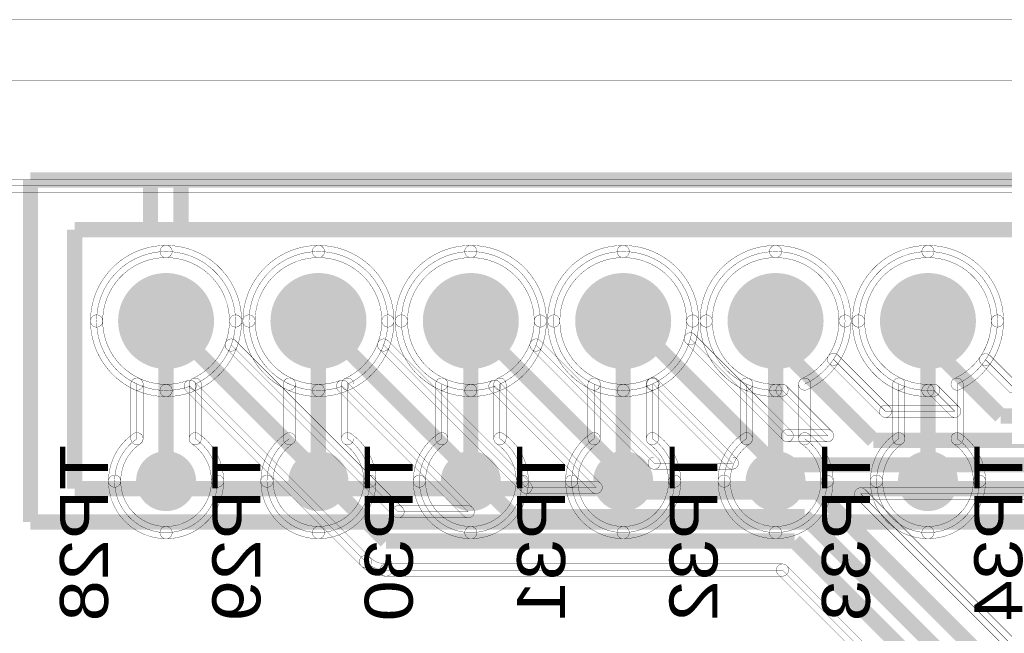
# Model space of a CAD drawing. Header units: millimetres. Extents: x -3.6 to 69.4, y -2.3 to 32.5.
# Tile 5 of 13: x 12.6 to 29, y 22.3 to 32.5. Entities that reach past the tile are written whole.
import ezdxf
from ezdxf.enums import TextEntityAlignment as Align

# ---------------------------------------------------------------- set-up
doc = ezdxf.new("R2010")
doc.units = ezdxf.units.MM
for name, color, linetype, true_color in [('Bottom Layer', 7, 'Continuous', 0x0000ff), ('Bottom Silkscreen Layer', 7, 'Continuous', 0x66cc33), ('Hole Layer', 7, 'Continuous', 0x222222), ('Top Layer', 7, 'Continuous', 0xff0000), ('Top Silkscreen Layer', 7, 'Continuous', 0xffcc00)]:
    doc.layers.add(name, color=color, linetype=linetype, true_color=true_color)
doc.styles.get("Standard").update_dxf_attribs({"font": 'arial.ttf'})

msp = doc.modelspace()

# ---------------------------------------------------------------- hatches: boundary and pattern name
at = {"layer": 'Bottom Layer'}
for points in [[(14.243, 27.492, 1), (15.843, 27.492, 1)], [(16.783, 27.492, 1), (18.383, 27.492, 1)], [(19.323, 27.492, 1), (20.923, 27.492, 1)], [(21.863, 27.492, 1), (23.463, 27.492, 1)], [(24.403, 27.492, 1), (26.003, 27.492, 1)], [(26.943, 27.492, 1), (28.543, 27.492, 1)], [(14.543, 24.823, 1), (15.543, 24.823, 1)], [(17.083, 24.823, 1), (18.083, 24.823, 1)], [(19.623, 24.823, 1), (20.623, 24.823, 1)], [(22.163, 24.823, 1), (23.163, 24.823, 1)], [(24.703, 24.823, 1), (25.703, 24.823, 1)], [(27.243, 24.823, 1), (28.243, 24.823, 1)]]:
    msp.add_hatch(color=256, dxfattribs=at).paths.add_polyline_path(points)
at = {"layer": 'Hole Layer'}
for points in [[(14.543, 27.492, 1), (15.543, 27.492, 1)], [(17.083, 27.492, 1), (18.083, 27.492, 1)], [(19.623, 27.492, 1), (20.623, 27.492, 1)], [(22.163, 27.492, 1), (23.163, 27.492, 1)], [(24.703, 27.492, 1), (25.703, 27.492, 1)], [(27.243, 27.492, 1), (28.243, 27.492, 1)]]:
    msp.add_hatch(color=256, dxfattribs=at).paths.add_polyline_path(points)
at = {"layer": 'Top Layer'}
for points in [[(14.243, 27.492, 1), (15.843, 27.492, 1)], [(16.783, 27.492, 1), (18.383, 27.492, 1)], [(19.323, 27.492, 1), (20.923, 27.492, 1)], [(21.863, 27.492, 1), (23.463, 27.492, 1)], [(24.403, 27.492, 1), (26.003, 27.492, 1)], [(26.943, 27.492, 1), (28.543, 27.492, 1)]]:
    msp.add_hatch(color=256, dxfattribs=at).paths.add_polyline_path(points)

# ---------------------------------------------------------------- linework, layer by layer
at = {"layer": 'Bottom Layer', "const_width": 0.00508}
msp.add_lwpolyline([(-2.032, 31.496), (-2.032, -1.27), (67.564, -1.27), (67.564, 31.496)], close=True, dxfattribs=at)
for points in [[(0.257, 29.642, -1), (0.257, 29.845), (64.744, 29.845, -1), (64.744, 29.642)], [(64.744, 9.357), (64.744, 0.257), (0.257, 0.257), (0.257, 9.357, 0.314172), (2, 8.142, 0.414214), (3.858, 10, 0.414214), (2, 11.858, 0.314172), (0.257, 10.643), (0.257, 19.357, 0.314172), (2, 18.142, 0.414214), (3.858, 20, 0.414214), (2, 21.858, 0.314172), (0.257, 20.643), (0.257, 29.744), (64.744, 29.744), (64.744, 20.643, 0.314172), (63, 21.858, 0.414214), (61.142, 20, 0.414214), (63, 18.142, 0.314172), (64.744, 19.357), (64.744, 10.643, 0.314172), (63, 11.858, 0.414214), (61.142, 10, 0.414214), (63, 8.142, 0.314172)], [(13.783, 27.492, -0.414214), (15.043, 28.752, -1), (15.043, 28.549, 0.414214), (13.987, 27.492, -1)], [(15.043, 28.752, -0.414214), (16.303, 27.492, -1), (16.1, 27.492, 0.414214), (15.043, 28.549, -1)], [(16.323, 27.492, -0.414214), (17.583, 28.752, -1), (17.583, 28.549, 0.414214), (16.527, 27.492, -1)], [(17.583, 28.752, -0.414214), (18.843, 27.492, -1), (18.64, 27.492, 0.414214), (17.583, 28.549, -1)], [(18.863, 27.492, -0.414214), (20.123, 28.752, -1), (20.123, 28.549, 0.414214), (19.067, 27.492, -1)], [(20.123, 28.752, -0.414214), (21.383, 27.492, -1), (21.18, 27.492, 0.414214), (20.123, 28.549, -1)], [(21.403, 27.492, -0.414214), (22.663, 28.752, -1), (22.663, 28.549, 0.414214), (21.607, 27.492, -1)], [(22.663, 28.752, -0.414214), (23.923, 27.492, -1), (23.72, 27.492, 0.414214), (22.663, 28.549, -1)], [(23.943, 27.492, -0.414214), (25.203, 28.752, -1), (25.203, 28.549, 0.414214), (24.147, 27.492, -1)], [(25.203, 28.752, -0.414214), (26.463, 27.492, -1), (26.26, 27.492, 0.414214), (25.203, 28.549, -1)], [(26.483, 27.492, -0.414214), (27.743, 28.752, -1), (27.743, 28.549, 0.414214), (26.687, 27.492, -1)], [(27.743, 28.752, -0.414214), (29.003, 27.492, -1), (28.8, 27.492, 0.414214), (27.743, 28.549, -1)], [(15.043, 23.964, 0.414214), (15.901, 24.823, 0.247355), (15.528, 25.53), (15.528, 26.44, 0.292586), (16.201, 27.492, 0.414214), (15.043, 28.65, 0.414214), (13.885, 27.492, 0.292586), (14.558, 26.44), (14.558, 25.53, 0.247355), (14.185, 24.823, 0.414214)], [(17.583, 23.964, 0.414214), (18.441, 24.823, 0.247355), (18.068, 25.53), (18.068, 26.44, 0.292586), (18.741, 27.492, 0.414214), (17.583, 28.65, 0.414214), (16.425, 27.492, 0.292586), (17.098, 26.44), (17.098, 25.53, 0.247355), (16.725, 24.823, 0.414214)], [(20.123, 23.964, 0.414214), (20.981, 24.823, 0.247355), (20.608, 25.53), (20.608, 26.44, 0.292586), (21.281, 27.492, 0.414214), (20.123, 28.65, 0.414214), (18.965, 27.492, 0.292586), (19.638, 26.44), (19.638, 25.53, 0.247355), (19.265, 24.823, 0.414214)], [(21.805, 24.823, 0.414214), (22.663, 23.964, 0.414214), (23.521, 24.823, 0.247355), (23.148, 25.53), (23.148, 26.44, 0.292586), (23.821, 27.492, 0.414214), (22.663, 28.65, 0.414214), (21.505, 27.492, 0.292586), (22.178, 26.44), (22.178, 25.53, 0.247355)], [(25.203, 23.964, 0.414214), (26.061, 24.823, 0.247355), (25.688, 25.53), (25.688, 26.44, 0.292586), (26.361, 27.492, 0.414214), (25.203, 28.65, 0.414214), (24.045, 27.492, 0.292586), (24.718, 26.44), (24.718, 25.53, 0.247355), (24.345, 24.823, 0.414214)], [(26.885, 24.823, 0.414214), (27.743, 23.964, 0.414214), (28.601, 24.823, 0.247355), (28.228, 25.53), (28.228, 26.44, 0.292586), (28.901, 27.492, 0.414214), (27.743, 28.65, 0.414214), (26.585, 27.492, 0.292586), (27.258, 26.44), (27.258, 25.53, 0.247355)], [(14.515, 26.348, -0.292586), (13.783, 27.492, -1), (13.987, 27.492, 0.292586), (14.601, 26.533, -1)], [(16.303, 27.492, -0.292586), (15.571, 26.348, -1), (15.486, 26.533, 0.292586), (16.1, 27.492, -1)], [(17.055, 26.348, -0.292586), (16.323, 27.492, -1), (16.527, 27.492, 0.292586), (17.141, 26.533, -1)], [(18.843, 27.492, -0.292586), (18.111, 26.348, -1), (18.026, 26.533, 0.292586), (18.64, 27.492, -1)], [(19.595, 26.348, -0.292586), (18.863, 27.492, -1), (19.067, 27.492, 0.292586), (19.681, 26.533, -1)], [(21.383, 27.492, -0.292586), (20.651, 26.348, -1), (20.566, 26.533, 0.292586), (21.18, 27.492, -1)], [(22.135, 26.348, -0.292586), (21.403, 27.492, -1), (21.607, 27.492, 0.292586), (22.221, 26.533, -1)], [(23.923, 27.492, -0.292586), (23.191, 26.348, -1), (23.106, 26.533, 0.292586), (23.72, 27.492, -1)], [(24.675, 26.348, -0.292586), (23.943, 27.492, -1), (24.147, 27.492, 0.292586), (24.761, 26.533, -1)], [(26.463, 27.492, -0.292586), (25.731, 26.348, -1), (25.646, 26.533, 0.292586), (26.26, 27.492, -1)], [(27.215, 26.348, -0.292586), (26.483, 27.492, -1), (26.687, 27.492, 0.292586), (27.301, 26.533, -1)], [(29.003, 27.492, -0.292586), (28.271, 26.348, -1), (28.186, 26.533, 0.292586), (28.8, 27.492, -1)], [(14.456, 26.44, -1), (14.66, 26.44), (14.66, 25.53, -1), (14.456, 25.53)], [(15.63, 25.53, -1), (15.427, 25.53), (15.427, 26.44, -1), (15.63, 26.44)], [(16.996, 26.44, -1), (17.2, 26.44), (17.2, 25.53, -1), (16.996, 25.53)], [(18.17, 25.53, -1), (17.967, 25.53), (17.967, 26.44, -1), (18.17, 26.44)], [(19.536, 26.44, -1), (19.74, 26.44), (19.74, 25.53, -1), (19.536, 25.53)], [(20.71, 25.53, -1), (20.507, 25.53), (20.507, 26.44, -1), (20.71, 26.44)], [(22.076, 26.44, -1), (22.28, 26.44), (22.28, 25.53, -1), (22.076, 25.53)], [(23.25, 25.53, -1), (23.047, 25.53), (23.047, 26.44, -1), (23.25, 26.44)], [(24.616, 26.44, -1), (24.82, 26.44), (24.82, 25.53, -1), (24.616, 25.53)], [(25.79, 25.53, -1), (25.587, 25.53), (25.587, 26.44, -1), (25.79, 26.44)], [(27.156, 26.44, -1), (27.36, 26.44), (27.36, 25.53, -1), (27.156, 25.53)], [(28.33, 25.53, -1), (28.127, 25.53), (28.127, 26.44, -1), (28.33, 26.44)], [(14.083, 24.823, -0.247355), (14.501, 25.614, -1), (14.615, 25.447, 0.247355), (14.287, 24.823, -1)], [(15.586, 25.614, -0.247355), (16.003, 24.823, -1), (15.8, 24.823, 0.247355), (15.471, 25.447, -1)], [(16.623, 24.823, -0.247355), (17.041, 25.614, -1), (17.155, 25.447, 0.247355), (16.827, 24.823, -1)], [(18.126, 25.614, -0.247355), (18.543, 24.823, -1), (18.34, 24.823, 0.247355), (18.011, 25.447, -1)], [(19.163, 24.823, -0.247355), (19.581, 25.614, -1), (19.695, 25.447, 0.247355), (19.367, 24.823, -1)], [(20.666, 25.614, -0.247355), (21.083, 24.823, -1), (20.88, 24.823, 0.247355), (20.551, 25.447, -1)], [(21.703, 24.823, -0.247355), (22.121, 25.614, -1), (22.235, 25.447, 0.247355), (21.907, 24.823, -1)], [(23.206, 25.614, -0.247355), (23.623, 24.823, -1), (23.42, 24.823, 0.247355), (23.091, 25.447, -1)], [(24.243, 24.823, -0.247355), (24.661, 25.614, -1), (24.775, 25.447, 0.247355), (24.447, 24.823, -1)], [(25.746, 25.614, -0.247355), (26.163, 24.823, -1), (25.96, 24.823, 0.247355), (25.631, 25.447, -1)], [(26.783, 24.823, -0.247355), (27.201, 25.614, -1), (27.315, 25.447, 0.247355), (26.987, 24.823, -1)], [(28.286, 25.614, -0.247355), (28.703, 24.823, -1), (28.5, 24.823, 0.247355), (28.171, 25.447, -1)], [(15.043, 23.863, -0.414214), (14.083, 24.823, -1), (14.287, 24.823, 0.414214), (15.043, 24.066, -1)], [(16.003, 24.823, -0.414214), (15.043, 23.863, -1), (15.043, 24.066, 0.414214), (15.8, 24.823, -1)], [(17.583, 23.863, -0.414214), (16.623, 24.823, -1), (16.827, 24.823, 0.414214), (17.583, 24.066, -1)], [(18.543, 24.823, -0.414214), (17.583, 23.863, -1), (17.583, 24.066, 0.414214), (18.34, 24.823, -1)], [(20.123, 23.863, -0.414214), (19.163, 24.823, -1), (19.367, 24.823, 0.414214), (20.123, 24.066, -1)], [(21.083, 24.823, -0.414214), (20.123, 23.863, -1), (20.123, 24.066, 0.414214), (20.88, 24.823, -1)], [(22.663, 23.863, -0.414214), (21.703, 24.823, -1), (21.907, 24.823, 0.414214), (22.663, 24.066, -1)], [(23.623, 24.823, -0.414214), (22.663, 23.863, -1), (22.663, 24.066, 0.414214), (23.42, 24.823, -1)], [(25.203, 23.863, -0.414214), (24.243, 24.823, -1), (24.447, 24.823, 0.414214), (25.203, 24.066, -1)], [(26.163, 24.823, -0.414214), (25.203, 23.863, -1), (25.203, 24.066, 0.414214), (25.96, 24.823, -1)], [(27.743, 23.863, -0.414214), (26.783, 24.823, -1), (26.987, 24.823, 0.414214), (27.743, 24.066, -1)], [(28.703, 24.823, -0.414214), (27.743, 23.863, -1), (27.743, 24.066, 0.414214), (28.5, 24.823, -1)]]:
    msp.add_lwpolyline(points, format="xyb", close=True, dxfattribs=at)
at = {"layer": 'Bottom Layer', "const_width": 0.254}
for points in [[(15.043, 27.492), (15.043, 24.823)], [(17.583, 27.492), (17.583, 24.823)], [(20.123, 27.492), (20.123, 24.823)], [(22.663, 27.492), (22.663, 24.823)], [(25.203, 27.492), (25.203, 24.823)], [(27.743, 27.492), (27.743, 24.823)]]:
    msp.add_lwpolyline(points, dxfattribs=at)
at = {"layer": 'Top Layer', "const_width": 0.00508}
msp.add_lwpolyline([(-3.556, 32.512), (-3.556, -2.286), (68.58, -2.286), (68.58, 32.512)], close=True, dxfattribs=at)
for points in [[(0.257, 29.642, -1), (0.257, 29.845), (64.744, 29.845, -1), (64.744, 29.642)], [(13.783, 27.492, -0.414214), (15.043, 28.752, -1), (15.043, 28.549, 0.414214), (13.987, 27.492, -1)], [(15.043, 28.752, -0.414214), (16.303, 27.492, -1), (16.1, 27.492, 0.414214), (15.043, 28.549, -1)], [(16.323, 27.492, -0.414214), (17.583, 28.752, -1), (17.583, 28.549, 0.414214), (16.527, 27.492, -1)], [(17.583, 28.752, -0.414214), (18.843, 27.492, -1), (18.64, 27.492, 0.414214), (17.583, 28.549, -1)], [(18.863, 27.492, -0.414214), (20.123, 28.752, -1), (20.123, 28.549, 0.414214), (19.067, 27.492, -1)], [(20.123, 28.752, -0.414214), (21.383, 27.492, -1), (21.18, 27.492, 0.414214), (20.123, 28.549, -1)], [(21.403, 27.492, -0.414214), (22.663, 28.752, -1), (22.663, 28.549, 0.414214), (21.607, 27.492, -1)], [(22.663, 28.752, -0.414214), (23.923, 27.492, -1), (23.72, 27.492, 0.414214), (22.663, 28.549, -1)], [(23.943, 27.492, -0.414214), (25.203, 28.752, -1), (25.203, 28.549, 0.414214), (24.147, 27.492, -1)], [(25.203, 28.752, -0.414214), (26.463, 27.492, -1), (26.26, 27.492, 0.414214), (25.203, 28.549, -1)], [(26.483, 27.492, -0.414214), (27.743, 28.752, -1), (27.743, 28.549, 0.414214), (26.687, 27.492, -1)], [(27.743, 28.752, -0.414214), (29.003, 27.492, -1), (28.8, 27.492, 0.414214), (27.743, 28.549, -1)], [(15.043, 26.232, -0.414214), (13.783, 27.492, -1), (13.987, 27.492, 0.414214), (15.043, 26.436, -1)], [(16.303, 27.492, -0.088522), (16.225, 27.056, -1), (16.034, 27.127, 0.088522), (16.1, 27.492, -1)], [(17.583, 26.232, -0.414214), (16.323, 27.492, -1), (16.527, 27.492, 0.414214), (17.583, 26.436, -1)], [(18.843, 27.492, -0.088522), (18.765, 27.056, -1), (18.574, 27.127, 0.088522), (18.64, 27.492, -1)], [(20.123, 26.232, -0.414214), (18.863, 27.492, -1), (19.067, 27.492, 0.414214), (20.123, 26.436, -1)], [(21.383, 27.492, -0.088522), (21.305, 27.056, -1), (21.114, 27.127, 0.088522), (21.18, 27.492, -1)], [(22.663, 26.232, -0.414214), (21.403, 27.492, -1), (21.607, 27.492, 0.414214), (22.663, 26.436, -1)], [(23.923, 27.492, -0.064838), (23.881, 27.17, -1), (23.684, 27.222, 0.064838), (23.72, 27.492, -1)], [(25.203, 26.232, -0.414214), (23.943, 27.492, -1), (24.147, 27.492, 0.414214), (25.203, 26.436, -1)], [(26.463, 27.492, -0.147168), (26.254, 26.797, -1), (26.084, 26.909, 0.147168), (26.26, 27.492, -1)], [(27.743, 26.232, -0.414214), (26.483, 27.492, -1), (26.687, 27.492, 0.414214), (27.743, 26.436, -1)], [(29.003, 27.492, -0.149067), (28.789, 26.789, -1), (28.62, 26.903, 0.149067), (28.8, 27.492, -1)], [(23.711, 27.124, -1), (23.855, 27.267), (25.47, 25.652, -1), (25.326, 25.509)], [(16.058, 27.02, -1), (16.202, 27.163), (18.983, 24.382, -1), (18.839, 24.239)], [(18.598, 27.02, -1), (18.742, 27.163), (21.116, 24.789, -1), (20.973, 24.645)], [(21.138, 27.02, -1), (21.282, 27.163), (23.25, 25.195, -1), (23.106, 25.051)], [(26.097, 26.781, -1), (26.241, 26.925), (27.107, 26.059, -1), (26.964, 25.915)], [(28.632, 26.774, -1), (28.776, 26.918), (29.229, 26.465, -1), (29.085, 26.321)], [(15.479, 26.31, -0.088522), (15.043, 26.232, -1), (15.043, 26.436, 0.088522), (15.409, 26.501, -1)], [(15.372, 26.334, -1), (15.516, 26.477), (18.439, 23.554, -1), (18.295, 23.41)], [(18.019, 26.31, -0.088522), (17.583, 26.232, -1), (17.583, 26.436, 0.088522), (17.949, 26.501, -1)], [(17.912, 26.334, -1), (18.056, 26.477), (20.151, 24.382, -1), (20.007, 24.239)], [(20.559, 26.31, -0.088522), (20.123, 26.232, -1), (20.123, 26.436, 0.088522), (20.489, 26.501, -1)], [(20.452, 26.334, -1), (20.596, 26.477), (22.284, 24.789, -1), (22.141, 24.645)], [(23.204, 26.354, -0.111311), (22.663, 26.232, -1), (22.663, 26.436, 0.111311), (23.116, 26.538, -1)], [(23.088, 26.374, -1), (23.232, 26.518), (24.555, 25.195, -1), (24.411, 25.051)], [(25.32, 26.238, -0.023309), (25.203, 26.232, -1), (25.203, 26.436, 0.023309), (25.302, 26.44, -1)], [(25.239, 26.267, -1), (25.383, 26.411), (26.141, 25.652, -1), (25.998, 25.509)], [(27.848, 26.237, -0.02093), (27.743, 26.232, -1), (27.743, 26.436, 0.02093), (27.831, 26.439, -1)], [(27.768, 26.266, -1), (27.912, 26.41), (28.263, 26.059, -1), (28.119, 25.915)], [(27.035, 25.885, -1), (27.035, 26.088), (28.191, 26.088, -1), (28.191, 25.885)], [(25.398, 25.479, -1), (25.398, 25.682), (26.07, 25.682, -1), (26.07, 25.479)], [(23.178, 25.022, -1), (23.178, 25.225), (24.483, 25.225, -1), (24.483, 25.022)], [(21.045, 24.615, -1), (21.045, 24.818), (22.212, 24.818, -1), (22.212, 24.615)], [(26.55, 24.538, -1), (26.694, 24.682), (33.061, 18.315, -1), (32.917, 18.171)], [(26.622, 24.509, -1), (26.622, 24.712), (32.72, 24.712, -1), (32.72, 24.509)], [(18.911, 24.209, -1), (18.911, 24.412), (20.079, 24.412, -1), (20.079, 24.209)], [(18.295, 23.41, -1), (18.439, 23.554), (18.439, 23.554, -1), (18.295, 23.41)], [(18.71, 23.239, -0.198912), (18.295, 23.41, -1), (18.439, 23.554, 0.198912), (18.71, 23.442, -1)], [(18.71, 23.239, -1), (18.71, 23.442), (18.71, 23.442, -1), (18.71, 23.239)], [(18.71, 23.239, -1), (18.71, 23.442), (25.318, 23.442, -1), (25.318, 23.239)], [(25.246, 23.268, -1), (25.39, 23.412), (28.978, 19.823, -1), (28.835, 19.68)]]:
    msp.add_lwpolyline(points, format="xyb", close=True, dxfattribs=at)
at = {"layer": 'Top Layer'}
for points, const_width in [([(0.257, 29.744), (64.744, 29.744)], 0.00508), ([(15.043, 27.492), (18.71, 23.825)], 0.254), ([(17.583, 27.492), (20.844, 24.232)], 0.254), ([(20.123, 27.492), (22.977, 24.638)], 0.254), ([(22.8, 27.492), (22.663, 27.492)], 0.254), ([(25.197, 25.095), (22.8, 27.492)], 0.254), ([(25.203, 27.133), (25.203, 27.492)], 0.254), ([(27.743, 27.121), (27.743, 27.492)], 0.254), ([(26.834, 25.502), (25.203, 27.133)], 0.254), ([(28.956, 25.908), (27.743, 27.121)], 0.254), ([(33.258, 25.908), (28.956, 25.908)], 0.254), ([(33.089, 25.502), (26.834, 25.502)], 0.254), ([(32.921, 25.095), (25.197, 25.095)], 0.254), ([(22.977, 24.638), (25.908, 24.638)], 0.254), ([(25.908, 24.638), (32.796, 17.75)], 0.254), ([(32.989, 18.243), (26.622, 24.61), (32.72, 24.61)], 0.00508), ([(20.844, 24.232), (25.687, 24.232)], 0.254), ([(25.687, 24.232), (32.669, 17.25)], 0.254), ([(18.71, 23.825), (25.519, 23.825)], 0.254), ([(25.519, 23.825), (32.594, 16.75)], 0.254)]:
    msp.add_lwpolyline(points, dxfattribs=dict(at, const_width=const_width))
at = {"layer": 'Top Layer', "const_width": 0.00508}
msp.add_lwpolyline([(29.157, 26.393), (28.704, 26.846, 0.149067), (28.901, 27.492, 0.414214), (27.743, 28.65, 0.414214), (26.585, 27.492, 0.414214), (27.743, 26.334, 0.02093), (27.84, 26.338), (28.191, 25.987), (27.035, 25.987), (26.169, 26.853, 0.147168), (26.361, 27.492, 0.414214), (25.203, 28.65, 0.414214), (24.045, 27.492, 0.414214), (25.203, 26.334, 0.023309), (25.311, 26.339), (26.07, 25.58), (25.398, 25.58), (23.783, 27.196, 0.064838), (23.821, 27.492, 0.414214), (22.663, 28.65, 0.414214), (21.505, 27.492, 0.414214), (22.663, 26.334, 0.111311), (23.16, 26.446), (24.483, 25.123), (23.178, 25.123), (21.21, 27.092, 0.088522), (21.281, 27.492, 0.414214), (20.123, 28.65, 0.414214), (18.965, 27.492, 0.414214), (20.123, 26.334, 0.088522), (20.524, 26.405), (22.212, 24.717), (21.045, 24.717), (18.67, 27.092, 0.088522), (18.741, 27.492, 0.414214), (17.583, 28.65, 0.414214), (16.425, 27.492, 0.414214), (17.583, 26.334, 0.088522), (17.984, 26.405), (20.079, 24.31), (18.911, 24.31), (16.13, 27.092, 0.088522), (16.201, 27.492, 0.414214), (15.043, 28.65, 0.414214), (13.885, 27.492, 0.414214), (15.043, 26.334, 0.088522), (15.444, 26.405), (18.367, 23.482), (18.367, 23.482, 0.198912), (18.71, 23.34), (18.71, 23.34), (25.318, 23.34), (28.907, 19.752)], format="xyb", dxfattribs=at)
at = {"layer": 'Top Silkscreen Layer', "const_width": 0.254}
for points in [[(12.783, 24.142), (12.783, 29.842)], [(12.783, 29.842), (37.783, 29.842)], [(12.783, 24.142), (12.783, 29.842)], [(12.783, 29.842), (37.783, 29.842)], [(14.784, 29.016), (14.784, 29.842)], [(14.784, 29.016), (14.784, 29.842)], [(15.292, 29.016), (15.292, 29.842)], [(15.292, 29.016), (15.292, 29.842)], [(37.141, 29.016), (13.519, 29.016)], [(13.519, 29.016), (13.519, 24.698)], [(37.141, 29.016), (13.519, 29.016)], [(13.519, 29.016), (13.519, 24.698)], [(13.519, 24.698), (37.141, 24.698)], [(13.519, 24.698), (37.141, 24.698)], [(37.783, 24.142), (12.783, 24.142)], [(37.783, 24.142), (12.783, 24.142)]]:
    msp.add_lwpolyline(points, dxfattribs=at)

# ---------------------------------------------------------------- texts
at = {"layer": 'Bottom Silkscreen Layer', "text_generation_flag": 2, "width": 1.1}
for s, p in [('TP28', (14.315, 25.424)), ('TP29', (16.855, 25.424)), ('TP30', (19.395, 25.424)), ('TP31', (21.935, 25.424)), ('TP32', (24.475, 25.424)), ('TP33', (27.015, 25.424)), ('TP34', (29.555, 25.424))]:
    msp.add_text(s, height=0.8001, rotation=90, dxfattribs=at).set_placement(p, align=Align.BOTTOM_LEFT)

doc.saveas('drawing.dxf')
